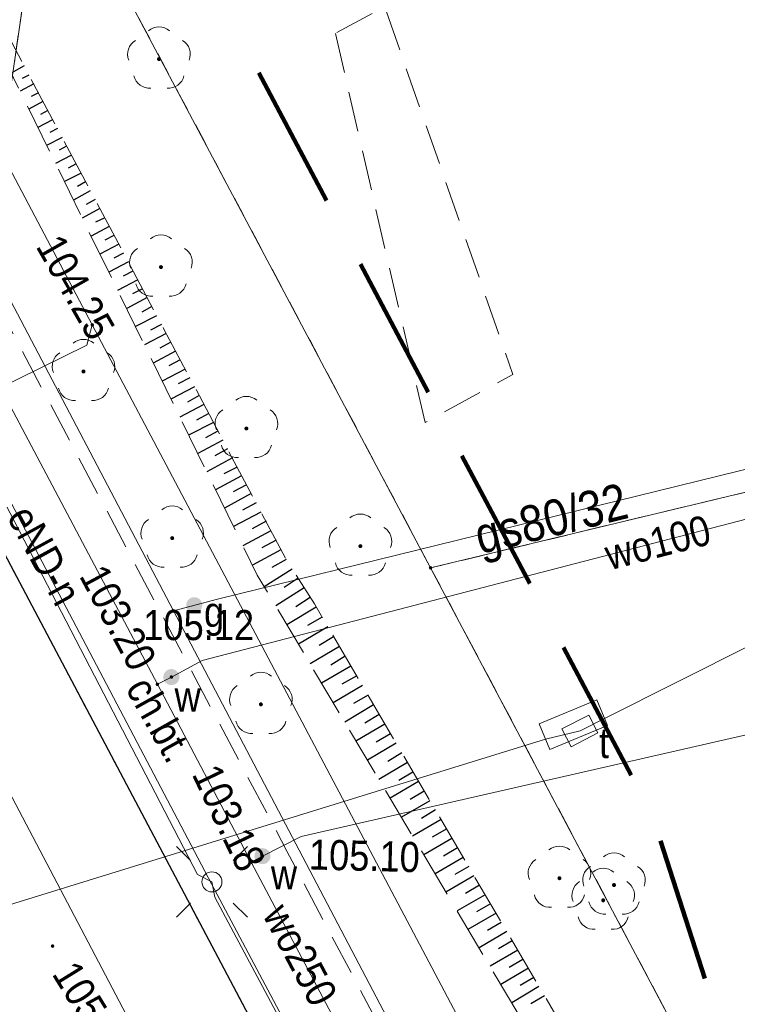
# Model space of a CAD drawing. Extents: x 7489187 to 7491099, y 5781939 to 5785132.
# Tile 195 of 217: x 7490457 to 7490475, y 5784342 to 5784366. Entities that reach past the tile are written whole.
import ezdxf
from ezdxf.enums import TextEntityAlignment as Align

# ---------------------------------------------------------------- set-up
doc = ezdxf.new("R2010")
doc.units = 0
doc.header["$MEASUREMENT"] = 0
for name, pattern in [('1.5_0.5', [2, 1.5, -0.5]), ('218-500', [1, 0.5, -0.5]), ('219-500', [0]), ('4', [1.8, 1.2, -0.6]), ('mz1.0_0.5', [1.5, 1, -0.5]), ('mz1.25_0.5', [1.75, 1.25, -0.5])]:
    doc.linetypes.add(name, pattern=pattern)
doc.layers.get('0').update_dxf_attribs({"linetype": 'CONTINUOUS', "lineweight": 5})
for name, color, linetype, transparency in [('0 Inne (niezydentyfikowane)', 7, 'CONTINUOUS', 0.8), ('203-Punkt załamania granicy działki nie stabilizowany', 7, 'CONTINUOUS', 0.8), ('218-Granica użytku', 7, 'CONTINUOUS', 0.8), ('219-Linia granicy', 7, 'CONTINUOUS', 0.8), ('583-Oś przewodu-SGPOD', 7, 'CONTINUOUS', 0.8), ('583-Oś przewodu-SGPOD-Atr17', 7, 'CONTINUOUS', 0.8), ('chodnik (powierzchnia)', 7, 'CONTINUOUS', 0.8), ('chodnik (powierzchnia)-Atr17', 7, 'CONTINUOUS', 0.8), ('drzewo liściaste (punkt)', 7, 'CONTINUOUS', 0.8), ('jezdnia (powierzchnia)', 7, 'CONTINUOUS', 0.8), ('komora podziemna - przewód telekomunikacyjny (powierzchnia)', 7, 'CONTINUOUS', 0.8), ('krawężnik (linia)', 7, 'CONTINUOUS', 0.8), ('latarnia (punkt)', 7, 'CONTINUOUS', 0.8), ('Obszar opracowania', 7, 'CONTINUOUS', 0.8), ('przewód elektroenergetyczny (linia)', 7, 'CONTINUOUS', 0.8), ('przewód elektroenergetyczny (linia)-Atr1', 7, 'CONTINUOUS', 0.8), ('przewód kanalizacyjny (linia)', 7, 'CONTINUOUS', 0.8), ('przewód telekomunikacyjny (linia)', 7, 'CONTINUOUS', 0.8), ('przewód wodociągowy (linia)', 7, 'CONTINUOUS', 0.8), ('przewód wodociągowy (linia)-Atr1', 7, 'CONTINUOUS', 0.8), ('punkt o określonej wysokości (sieć gazowa)', 7, 'CONTINUOUS', 0.8), ('punkt o określonej wysokości (sieć telekomunikacyjna)', 7, 'CONTINUOUS', 0.8), ('punkt o określonej wysokości (sieć telekomunikacyjna)-Atr2', 7, 'CONTINUOUS', 0.8), ('punkt o określonej wysokości (sieć wodociągowa)', 7, 'CONTINUOUS', 0.8), ('punkt o określonej wysokości (sieć wodociągowa)-Atr2', 7, 'CONTINUOUS', 0.8), ('punkt wysokościowy sztuczny', 7, 'CONTINUOUS', 0.8), ('punkt wysokościowy sztuczny-Atr2', 7, 'CONTINUOUS', 0.8), ('skarpa nieumocniona (powierzchnia)', 7, 'CONTINUOUS', 0.8), ('właz prostokątny - siec telekomunikacyjna (punkt)', 7, 'CONTINUOUS', 0.8), ('właz prostokątny - siec telekomunikacyjna (punkt)-Atr17', 7, 'CONTINUOUS', 0.8), ('zakrzewienie (powierzchnia)', 7, 'CONTINUOUS', 0.8), ('zasuwa - siec gazowa (punkt)', 7, 'CONTINUOUS', 0.8), ('zasuwa - siec gazowa (punkt)-Atr17', 7, 'CONTINUOUS', 0.8), ('zasuwa - siec wodociągowa (punkt)', 7, 'CONTINUOUS', 0.8), ('zasuwa - siec wodociągowa (punkt)-Atr17', 7, 'CONTINUOUS', 0.8)]:
    doc.layers.add(name, color=color, linetype=linetype, transparency=transparency)
doc.styles.get("Standard").update_dxf_attribs({"font": 'txt', "width": 0.75})

# ---------------------------------------------------------------- blocks, each defined once
blk = doc.blocks.new('203')
at = {"linetype": 'Continuous', "lineweight": 0}
h = blk.add_hatch(color=0, dxfattribs=at)
edge = h.paths.add_edge_path()
edge.add_arc((0, 0), 0.045, 0, 360)
blk = doc.blocks.new('PW01')
at = {"linetype": 'Continuous', "lineweight": 13}
h = blk.add_hatch(color=0, dxfattribs=at)
edge = h.paths.add_edge_path()
edge.add_arc((0, 0), 0.045, 0, 360)
blk = doc.blocks.new('US25')
at = {"linetype": 'Continuous', "lineweight": 0}
h = blk.add_hatch(color=0, dxfattribs=at)
edge = h.paths.add_edge_path()
edge.add_arc((0, 0), 0.2, 0, 360)
blk = doc.blocks.new('SM01')
at = {"color": 0, "linetype": 'Continuous', "lineweight": 13}
for p, q in [((-0.53, 0.531), (-0.883, 0.884)), ((0.531, 0.531), (0.884, 0.884)), ((-0.53, -0.53), (-0.883, -0.883)), ((0.531, -0.53), (0.884, -0.883))]:
    blk.add_line(p, q, dxfattribs=at)
blk.add_circle((0, 0), 0.25, dxfattribs=at)
blk = doc.blocks.new('OP021')
at = {"linetype": 'Continuous', "lineweight": 13}
h = blk.add_hatch(color=0, dxfattribs=at)
edge = h.paths.add_edge_path()
edge.add_arc((0, 0), 0.05, 0, 360)
at = {"color": 0, "linetype": 'Continuous', "lineweight": 13}
for centre, start, end in [((0, 0.4), 49.272, 130.728), ((-0.38, 0.124), 121.308, 202.548), ((0.38, 0.124), 337.452, 58.692), ((-0.235, -0.324), 193.221, 274.871), ((0.235, -0.324), 265.129, 346.779)]:
    blk.add_arc(centre, 0.4, start, end, dxfattribs=at)
blk = doc.blocks.new('US22B')
at = {"color": 0, "linetype": 'Continuous', "lineweight": 0}
blk.add_lwpolyline([(-0.375, -0.25), (0.375, -0.25), (0.375, 0.25), (-0.375, 0.25)], close=True, dxfattribs=at)
blk = doc.blocks.new('PW02')
at = {"linetype": 'Continuous', "lineweight": 13}
h = blk.add_hatch(color=0, dxfattribs=at)
edge = h.paths.add_edge_path()
edge.add_arc((0, 0), 0.045, 0, 360)

msp = doc.modelspace()

# ---------------------------------------------------------------- linework, layer by layer
at = {"layer": '0 Inne (niezydentyfikowane)', "color": 7, "linetype": 'Continuous', "lineweight": 25, "flags": 128}
for points in [[(7490457.52, 5784365.01), (7490457.2, 5784364.83)], [(7490457.64, 5784364.78), (7490457.47, 5784364.7)], [(7490457.76, 5784364.56), (7490457.42, 5784364.38)], [(7490457.88, 5784364.34), (7490457.7, 5784364.25)], [(7490457.99, 5784364.12), (7490457.64, 5784363.93)], [(7490458.23, 5784363.67), (7490457.86, 5784363.48)], [(7490458.11, 5784363.9), (7490457.93, 5784363.8)], [(7490458.35, 5784363.45), (7490458.16, 5784363.35)], [(7490458.47, 5784363.23), (7490458.08, 5784363.03)], [(7490458.58, 5784363.01), (7490458.39, 5784362.91)], [(7490458.7, 5784362.79), (7490458.3, 5784362.58)], [(7490458.82, 5784362.57), (7490458.62, 5784362.46)], [(7490458.94, 5784362.34), (7490458.53, 5784362.13)], [(7490459.05, 5784362.12), (7490458.85, 5784362.01)], [(7490459.17, 5784361.9), (7490458.75, 5784361.67)], [(7490459.41, 5784361.46), (7490458.97, 5784361.22)], [(7490459.29, 5784361.68), (7490459.07, 5784361.56)], [(7490459.53, 5784361.23), (7490459.3, 5784361.12)], [(7490459.64, 5784361.01), (7490459.19, 5784360.77)], [(7490459.76, 5784360.79), (7490459.53, 5784360.67)], [(7490459.88, 5784360.57), (7490459.41, 5784360.32)], [(7490460, 5784360.35), (7490459.76, 5784360.22)], [(7490460.12, 5784360.13), (7490459.63, 5784359.87)], [(7490460.23, 5784359.9), (7490459.99, 5784359.77)], [(7490460.35, 5784359.68), (7490459.85, 5784359.42)], [(7490460.47, 5784359.46), (7490460.22, 5784359.33)], [(7490460.59, 5784359.24), (7490460.08, 5784358.97)], [(7490460.7, 5784359.02), (7490460.45, 5784358.88)], [(7490460.82, 5784358.79), (7490460.3, 5784358.52)], [(7490460.94, 5784358.57), (7490460.67, 5784358.43)], [(7490461.06, 5784358.35), (7490460.52, 5784358.06)], [(7490461.18, 5784358.13), (7490460.9, 5784357.98)], [(7490461.29, 5784357.91), (7490460.74, 5784357.61)], [(7490461.41, 5784357.69), (7490461.13, 5784357.54)], [(7490461.53, 5784357.46), (7490460.96, 5784357.16)], [(7490461.65, 5784357.24), (7490461.36, 5784357.09)], [(7490461.77, 5784357.02), (7490461.18, 5784356.71)], [(7490461.88, 5784356.8), (7490461.59, 5784356.64)], [(7490462, 5784356.58), (7490461.4, 5784356.26)], [(7490462.12, 5784356.35), (7490461.82, 5784356.19)], [(7490462.24, 5784356.13), (7490461.62, 5784355.81)], [(7490462.35, 5784355.91), (7490462.04, 5784355.75)], [(7490462.47, 5784355.69), (7490461.85, 5784355.36)], [(7490462.59, 5784355.47), (7490462.27, 5784355.3)], [(7490462.71, 5784355.25), (7490462.07, 5784354.9)], [(7490462.83, 5784355.02), (7490462.5, 5784354.85)], [(7490462.94, 5784354.8), (7490462.29, 5784354.45)], [(7490463.18, 5784354.36), (7490462.51, 5784354)], [(7490463.06, 5784354.58), (7490462.73, 5784354.4)], [(7490463.3, 5784354.13), (7490462.96, 5784353.95)], [(7490463.42, 5784353.9), (7490462.74, 5784353.54)], [(7490463.55, 5784353.67), (7490463.2, 5784353.48)], [(7490463.67, 5784353.43), (7490462.97, 5784353.06)], [(7490463.8, 5784353.2), (7490463.44, 5784353.01)], [(7490463.92, 5784352.96), (7490463.21, 5784352.58)], [(7490464.05, 5784352.72), (7490463.69, 5784352.52)], [(7490464.2, 5784352.48), (7490463.5, 5784352.04)], [(7490464.35, 5784352.25), (7490464, 5784352.02)], [(7490464.5, 5784352.01), (7490463.79, 5784351.56)], [(7490464.65, 5784351.77), (7490464.29, 5784351.54)], [(7490464.8, 5784351.53), (7490464.07, 5784351.09)], [(7490464.95, 5784351.28), (7490464.58, 5784351.07)], [(7490465.09, 5784351.04), (7490464.36, 5784350.61)], [(7490465.23, 5784350.79), (7490464.87, 5784350.58)], [(7490465.38, 5784350.55), (7490464.65, 5784350.12)], [(7490465.52, 5784350.31), (7490465.16, 5784350.09)], [(7490465.66, 5784350.06), (7490464.93, 5784349.64)], [(7490465.81, 5784349.82), (7490465.44, 5784349.61)], [(7490465.95, 5784349.58), (7490465.22, 5784349.15)], [(7490466.09, 5784349.34), (7490465.73, 5784349.13)], [(7490466.23, 5784349.1), (7490465.51, 5784348.67)], [(7490466.37, 5784348.86), (7490466.01, 5784348.64)], [(7490466.51, 5784348.62), (7490465.79, 5784348.19)], [(7490466.65, 5784348.38), (7490466.29, 5784348.17)], [(7490466.79, 5784348.14), (7490466.08, 5784347.72)], [(7490466.93, 5784347.9), (7490466.58, 5784347.69)], [(7490467.07, 5784347.66), (7490466.36, 5784347.24)], [(7490467.21, 5784347.42), (7490466.86, 5784347.21)], [(7490467.35, 5784347.19), (7490466.64, 5784346.77)], [(7490467.49, 5784346.95), (7490467.14, 5784346.74)], [(7490467.63, 5784346.71), (7490466.92, 5784346.3)], [(7490467.77, 5784346.48), (7490467.42, 5784346.27)], [(7490467.91, 5784346.24), (7490467.2, 5784345.83)], [(7490468.05, 5784346.01), (7490467.69, 5784345.8)], [(7490468.18, 5784345.77), (7490467.48, 5784345.36)], [(7490468.32, 5784345.54), (7490467.97, 5784345.33)], [(7490468.46, 5784345.3), (7490467.76, 5784344.89)], [(7490468.6, 5784345.07), (7490468.25, 5784344.87)], [(7490468.73, 5784344.84), (7490468.03, 5784344.43)], [(7490468.87, 5784344.61), (7490468.52, 5784344.4)], [(7490469.01, 5784344.37), (7490468.31, 5784343.97)], [(7490469.14, 5784344.14), (7490468.79, 5784343.94)], [(7490469.28, 5784343.91), (7490468.58, 5784343.5)], [(7490469.41, 5784343.68), (7490469.07, 5784343.48)], [(7490469.55, 5784343.45), (7490468.86, 5784343.05)], [(7490469.68, 5784343.22), (7490469.34, 5784343.02)], [(7490469.82, 5784342.99), (7490469.13, 5784342.59)], [(7490469.95, 5784342.76), (7490469.61, 5784342.56)], [(7490470.09, 5784342.54), (7490469.4, 5784342.13)], [(7490470.22, 5784342.31), (7490469.88, 5784342.11)], [(7490470.35, 5784342.08), (7490469.67, 5784341.68)], [(7490470.49, 5784341.85), (7490470.15, 5784341.65)]]:
    msp.add_lwpolyline(points, dxfattribs=at)
at = {"layer": '218-Granica użytku', "color": 3, "linetype": '218-500', "lineweight": 18, "flags": 128}
for points in [[(7490451.25, 5784323.72), (7490458.07, 5784370.55)], [(7490458.07, 5784370.55), (7490451.25, 5784323.72)], [(7490458.07, 5784370.55), (7490467.65, 5784352.51)], [(7490467.65, 5784352.51), (7490458.07, 5784370.55)], [(7490467.65, 5784352.51), (7490481.55, 5784355.85)], [(7490481.55, 5784355.85), (7490467.65, 5784352.51)], [(7490487.01, 5784316.04), (7490467.65, 5784352.51)], [(7490467.65, 5784352.51), (7490487.01, 5784316.04)]]:
    msp.add_lwpolyline(points, dxfattribs=at)
at = {"layer": '219-Linia granicy', "color": 7, "linetype": '219-500', "lineweight": 18, "flags": 128}
for points in [[(7490458.07, 5784370.55), (7490451.25, 5784323.72)], [(7490458.07, 5784370.55), (7490467.65, 5784352.51)], [(7490467.65, 5784352.51), (7490481.55, 5784355.85)], [(7490487.01, 5784316.04), (7490467.65, 5784352.51)]]:
    msp.add_lwpolyline(points, dxfattribs=at)
at = {"layer": '583-Oś przewodu-SGPOD', "color": 52, "linetype": 'Continuous', "lineweight": 18, "flags": 128}
for points in [[(7490415.49, 5784438.86), (7490415.58, 5784438.75), (7490417.22, 5784435.04), (7490419.69, 5784430.5), (7490461.24, 5784351.44)], [(7490461.24, 5784351.44), (7490462.34, 5784351.73), (7490479.81, 5784356.02)], [(7490461.24, 5784351.44), (7490482.58, 5784310.82), (7490483.22, 5784310.14), (7490484.28, 5784309.5), (7490486.66, 5784308.8), (7490487.76, 5784308.18), (7490488.38, 5784307.37), (7490493.64, 5784298), (7490493.87, 5784297.7)]]:
    msp.add_lwpolyline(points, dxfattribs=at)
at = {"layer": 'chodnik (powierzchnia)', "color": 7, "linetype": 'mz1.0_0.5', "lineweight": 18, "flags": 128}
msp.add_lwpolyline([(7490449.49, 5784367.1), (7490463.26, 5784341.09), (7490478.57, 5784312.2), (7490480.97, 5784313.72), (7490465.74, 5784342.29), (7490464.069, 5784345.455), (7490451.95, 5784368.34), (7490442.958, 5784385.371), (7490438.82, 5784393.1), (7490435.63, 5784399.25), (7490437.33, 5784400.13), (7490435.16, 5784404.21), (7490433.39, 5784403.31), (7490416.6, 5784434.5), (7490414.41, 5784433.3), (7490427.02, 5784409.78), (7490426.99, 5784409.82), (7490430.89, 5784402.5), (7490429.44, 5784402.49), (7490430.43, 5784401.18), (7490431.36, 5784399.89), (7490432.48, 5784399.49)], close=True, dxfattribs=at)
at = {"layer": 'jezdnia (powierzchnia)', "color": 7, "linetype": '1.5_0.5', "lineweight": 18, "flags": 128}
msp.add_lwpolyline([(7490493.35, 5784270.83), (7490499.77, 5784274.09), (7490493.73, 5784285.36), (7490492.621, 5784287.291), (7490492.252, 5784288.22), (7490491.965, 5784289.178), (7490491.764, 5784290.157), (7490491.65, 5784291.15), (7490491.65, 5784292.28), (7490491.691, 5784293.292), (7490491.834, 5784294.281), (7490492.054, 5784295.256), (7490492.35, 5784296.211), (7490492.72, 5784297.14), (7490493.025, 5784297.777), (7490493.516, 5784298.648), (7490494.074, 5784299.478), (7490494.696, 5784300.261), (7490495.377, 5784300.992), (7490496.114, 5784301.668), (7490496.902, 5784302.284), (7490497.735, 5784302.836), (7490498.61, 5784303.32), (7490495.34, 5784308.14), (7490494.599, 5784307.691), (7490493.706, 5784307.24), (7490492.779, 5784306.866), (7490491.824, 5784306.57), (7490490.848, 5784306.354), (7490489.858, 5784306.22), (7490488.859, 5784306.168), (7490487.86, 5784306.2), (7490487.406, 5784306.242), (7490486.419, 5784306.397), (7490485.448, 5784306.637), (7490484.503, 5784306.961), (7490483.588, 5784307.365), (7490482.712, 5784307.847), (7490481.882, 5784308.403), (7490481.102, 5784309.029), (7490480.38, 5784309.72), (7490479.67, 5784310.533), (7490479.084, 5784311.342), (7490478.57, 5784312.2), (7490463.26, 5784341.09), (7490449.49, 5784367.1), (7490432.48, 5784399.49), (7490431.36, 5784399.89), (7490430.43, 5784401.18), (7490429.44, 5784402.49), (7490427.49, 5784404.98), (7490425.54, 5784407.29), (7490423.56, 5784409.54), (7490421.46, 5784411.7), (7490419.33, 5784413.8), (7490417.15, 5784415.87), (7490414.92, 5784417.89), (7490407.31, 5784424.39), (7490405.7, 5784425.76), (7490403.51, 5784427.79), (7490402.84, 5784428.52), (7490402.14, 5784429.55), (7490401.59, 5784430.64), (7490401.21, 5784431.65), (7490400.95, 5784432.63), (7490400.8, 5784433.59), (7490400.75, 5784434.8), (7490398.9, 5784433.41), (7490398.57, 5784434.42), (7490398.39, 5784435.78), (7490398.35, 5784437.3), (7490398.56, 5784438.62), (7490398.89, 5784439.77), (7490399.51, 5784441.22), (7490400.22, 5784442.42), (7490401.26, 5784443.54), (7490402.43, 5784444.54), (7490392.68, 5784441.86), (7490392.9, 5784440.88), (7490392.94, 5784439.85), (7490392.73, 5784438.87), (7490392.36, 5784437.96), (7490391.82, 5784437.13), (7490391.08, 5784436.43), (7490390.22, 5784435.88), (7490389.27, 5784435.54), (7490388.26, 5784435.39), (7490387.25, 5784435.46), (7490386.31, 5784435.73), (7490385.37, 5784436.21), (7490384.52, 5784436.93), (7490383.97, 5784437.63), (7490372.91, 5784432.64), (7490378.92, 5784428.22), (7490379.774, 5784428.739), (7490380.166, 5784428.946), (7490381.077, 5784429.357), (7490382.02, 5784429.69), (7490383.116, 5784429.969), (7490384.102, 5784430.136), (7490385.1, 5784430.2), (7490386.099, 5784430.161), (7490387.052, 5784430.027), (7490388.031, 5784429.823), (7490388.99, 5784429.54), (7490389.981, 5784429.156), (7490390.88, 5784428.719), (7490391.742, 5784428.212), (7490393.17, 5784426.96), (7490394.74, 5784425.56), (7490395.46, 5784424.98), (7490412.33, 5784410.59), (7490414.17, 5784408.86), (7490414.882, 5784408.158), (7490415.573, 5784407.435), (7490416.24, 5784406.69), (7490416.884, 5784405.925), (7490417.21, 5784405.52), (7490417.817, 5784404.725), (7490418.399, 5784403.912), (7490418.956, 5784403.082), (7490419.487, 5784402.234), (7490420.02, 5784401.32), (7490420.589, 5784400.498), (7490421.08, 5784399.627), (7490421.487, 5784398.714), (7490421.808, 5784397.768), (7490422, 5784396.99), (7490422.158, 5784396.003), (7490422.223, 5784395.005), (7490422.195, 5784394.006), (7490422.14, 5784393.46), (7490421.911, 5784392.487), (7490421.585, 5784391.542), (7490421.166, 5784390.635), (7490420.84, 5784390.06), (7490420.276, 5784389.235), (7490419.632, 5784388.47), (7490419.34, 5784388.17), (7490417.08, 5784386.72), (7490420.45, 5784375.62), (7490420.367, 5784376.449), (7490420.41, 5784377.447), (7490420.608, 5784378.426), (7490420.955, 5784379.363), (7490421.443, 5784380.235), (7490422.06, 5784381.02), (7490424.41, 5784382.28), (7490427.04, 5784383.51), (7490429.31, 5784383.84), (7490430.3, 5784383.71), (7490431.257, 5784383.421), (7490432.17, 5784382.97), (7490432.981, 5784382.387), (7490433.686, 5784381.679), (7490434.4, 5784380.63), (7490438.13, 5784373.51), (7490438.522, 5784372.591), (7490438.802, 5784371.631), (7490438.966, 5784370.645), (7490439.011, 5784369.647), (7490439.01, 5784369.61), (7490438.931, 5784368.614), (7490438.735, 5784367.634), (7490438.36, 5784366.53), (7490437.1, 5784364.34), (7490434.62, 5784361.99), (7490437.44, 5784356.36), (7490439.81, 5784357.56), (7490440.79, 5784357.94), (7490441.77, 5784358.135), (7490442.768, 5784358.18), (7490443.11, 5784358.16), (7490444.096, 5784357.999), (7490445.046, 5784357.69), (7490445.75, 5784357.35), (7490446.571, 5784356.781), (7490447.279, 5784356.077), (7490447.853, 5784355.26), (7490448.2, 5784354.55), (7490453.54, 5784345.1), (7490456.89, 5784338.8), (7490471.34, 5784310.89), (7490479.7, 5784296.05), (7490481.18, 5784293.46), (7490484.68, 5784287.36), (7490487.55, 5784281.94)], close=True, dxfattribs=at)
at = {"layer": 'komora podziemna - przewód telekomunikacyjny (powierzchnia)', "color": 30, "linetype": 'Continuous', "lineweight": 18, "flags": 128}
msp.add_lwpolyline([(7490470.357, 5784348.622), (7490471.789, 5784349.219), (7490472.054, 5784348.583), (7490470.622, 5784347.986)], close=True, dxfattribs=at)
at = {"layer": 'krawężnik (linia)', "color": 7, "linetype": 'Continuous', "lineweight": 25, "flags": 128}
msp.add_lwpolyline([(7490432.48, 5784399.49), (7490449.49, 5784367.1), (7490463.26, 5784341.09), (7490478.57, 5784312.2), (7490479.084, 5784311.342), (7490479.67, 5784310.533), (7490480.38, 5784309.72), (7490481.102, 5784309.029), (7490481.882, 5784308.403), (7490482.712, 5784307.847), (7490483.588, 5784307.365), (7490484.503, 5784306.961), (7490485.448, 5784306.637), (7490486.419, 5784306.397), (7490487.406, 5784306.242), (7490487.86, 5784306.2), (7490488.859, 5784306.168), (7490489.858, 5784306.22), (7490490.848, 5784306.354), (7490491.824, 5784306.57), (7490492.779, 5784306.866), (7490493.706, 5784307.24), (7490494.599, 5784307.691), (7490495.34, 5784308.14)], dxfattribs=at)
at = {"layer": 'Obszar opracowania', "color": 132, "linetype": '4', "lineweight": 200, "ltscale": 3, "flags": 128}
msp.add_lwpolyline([(7490308.01, 5784389.52), (7490316.37, 5784399.26), (7490368.28, 5784438.36), (7490379.98, 5784443.72), (7490392.84, 5784443.68), (7490403.31, 5784441.36), (7490411.83, 5784439.47), (7490423.51, 5784434.05), (7490431.84, 5784424.24), (7490448.06, 5784393.68), (7490473.16, 5784346.39), (7490476.39, 5784336.34), (7490475.94, 5784325.78), (7490471.85, 5784316.04), (7490464.65, 5784308.32), (7490428.65, 5784281.35), (7490426.2, 5784279.52), (7490416.78, 5784274.8), (7490406.31, 5784273.62), (7490396.08, 5784276.14), (7490387.35, 5784282.04), (7490363.54, 5784305.17), (7490313.51, 5784353.79), (7490306.43, 5784364.49), (7490304.48, 5784377.18)], close=True, dxfattribs=at)
at = {"layer": 'przewód elektroenergetyczny (linia)', "color": 1, "linetype": 'Continuous', "lineweight": 18, "flags": 128}
for points in [[(7490445.199, 5784376.91), (7490445.989, 5784375.41), (7490462.19, 5784344.64)], [(7490445.36, 5784376.64), (7490445.52, 5784376.2), (7490453.54, 5784360.85), (7490461.84, 5784344.87), (7490462.2, 5784344.69)], [(7490462.19, 5784344.64), (7490478.946, 5784313.125)], [(7490462.2, 5784344.69), (7490462.27, 5784344.31), (7490470.68, 5784328.56), (7490478.75, 5784313.42), (7490479.01, 5784312.99)]]:
    msp.add_lwpolyline(points, dxfattribs=at)
at = {"layer": 'przewód kanalizacyjny (linia)', "color": 34, "linetype": 'Continuous', "lineweight": 18, "flags": 128}
msp.add_lwpolyline([(7490453.696, 5784353.493), (7490467.716, 5784326.83), (7490476.933, 5784309.083)], dxfattribs=at)
at = {"layer": 'przewód telekomunikacyjny (linia)', "color": 30, "linetype": 'Continuous', "lineweight": 18, "flags": 128}
for points in [[(7490417.075, 5784438.476), (7490428.857, 5784416.117), (7490440.802, 5784393.449), (7490443.607, 5784388.125), (7490459.215, 5784358.559)], [(7490459.215, 5784358.559), (7490459.084, 5784358.053), (7490447.566, 5784352.388), (7490446.281, 5784339.064), (7490438.258, 5784288.206), (7490432.545, 5784250.775), (7490428.13, 5784220.748), (7490424.679, 5784193.628), (7490424.16, 5784193.016), (7490423.566, 5784191.625), (7490423.641, 5784190.847), (7490422.519, 5784183.421)], [(7490459.215, 5784358.559), (7490475.642, 5784327.502), (7490481.689, 5784315.919), (7490490.049, 5784299.909), (7490490.891, 5784298.295), (7490500.917, 5784279.422), (7490503.789, 5784274.015), (7490512.533, 5784257.426), (7490524.973, 5784233.825), (7490528.255, 5784227.599), (7490546.014, 5784193.957), (7490548.418, 5784189.393), (7490557.308, 5784172.517), (7490559.209, 5784168.886), (7490572.667, 5784143.182), (7490581.974, 5784125.555), (7490598.539, 5784116.812), (7490600.772, 5784115.633), (7490601.453, 5784114.874), (7490602.056, 5784113.649), (7490613.142, 5784071.967)], [(7490471.372, 5784348.453), (7490471.981, 5784348.759), (7490482.978, 5784354.281), (7490483.536, 5784354.405)], [(7490471.372, 5784348.453), (7490470.513, 5784348.247), (7490444.974, 5784340.355), (7490444.295, 5784340.405)]]:
    msp.add_lwpolyline(points, dxfattribs=at)
at = {"layer": 'przewód wodociągowy (linia)', "color": 5, "linetype": 'Continuous', "lineweight": 18, "flags": 128}
for points in [[(7490410.42, 5784445.39), (7490417.66, 5784431.66), (7490452.52, 5784365.31), (7490460.84, 5784349.61), (7490463.18, 5784345.18), (7490485.61, 5784302.84), (7490485.92, 5784302.31), (7490486.08, 5784302.09), (7490486.34, 5784301.4), (7490486.73, 5784300.69), (7490490.5, 5784293.41)], [(7490460.84, 5784349.61), (7490461.19, 5784349.79), (7490461.96, 5784350.2), (7490477.21, 5784354.16), (7490476.56, 5784357.74)], [(7490463.18, 5784345.18), (7490463.46, 5784345.33), (7490464.42, 5784345.82), (7490482.9, 5784350.04)]]:
    msp.add_lwpolyline(points, dxfattribs=at)
at = {"layer": 'skarpa nieumocniona (powierzchnia)', "color": 7, "linetype": 'mz1.25_0.5', "lineweight": 18, "flags": 128}
msp.add_lwpolyline([(7490452.209, 5784375.004), (7490463.331, 5784352.328), (7490486.731, 5784313.023), (7490491.554, 5784313.322), (7490489.62, 5784313.766), (7490487.261, 5784313.305), (7490464.753, 5784351.612), (7490464.055, 5784352.712), (7490461.005, 5784358.451)], close=True, dxfattribs=at)
at = {"layer": 'zakrzewienie (powierzchnia)', "color": 7, "linetype": 'mz1.0_0.5', "lineweight": 18, "flags": 128}
msp.add_lwpolyline([(7490465.276, 5784365.819), (7490467.512, 5784356.129), (7490469.7, 5784357.328), (7490466.502, 5784366.49)], close=True, dxfattribs=at)

# ---------------------------------------------------------------- block references
at = {"layer": '203-Punkt załamania granicy działki nie stabilizowany', "color": 7, "linetype": 'Continuous', "lineweight": 18}
msp.add_blockref('203', (7490467.65, 5784352.51), dxfattribs=at)
at = {"layer": 'drzewo liściaste (punkt)', "color": 94, "linetype": 'Continuous', "lineweight": 13}
for p in [(7490460.88, 5784365.18), (7490460.93, 5784360), (7490459, 5784357.4), (7490463.06, 5784355.98), (7490461.21, 5784353.25), (7490465.9, 5784353.05), (7490463.42, 5784349.11), (7490470.86, 5784344.78), (7490472.22, 5784344.61), (7490471.95, 5784344.23)]:
    msp.add_blockref('OP021', p, dxfattribs=at)
at = {"layer": 'latarnia (punkt)', "color": 7, "linetype": 'Continuous', "lineweight": 18}
msp.add_blockref('SM01', (7490462.2, 5784344.69), dxfattribs=at)
at = {"layer": 'punkt o określonej wysokości (sieć gazowa)', "color": 40, "linetype": 'Continuous', "lineweight": 13}
msp.add_blockref('PW01', (7490461.24, 5784351.44), dxfattribs=at)
at = {"layer": 'punkt o określonej wysokości (sieć telekomunikacyjna)', "color": 30, "linetype": 'Continuous', "lineweight": 13}
msp.add_blockref('PW01', (7490459.22, 5784358.56), dxfattribs=at)
at = {"layer": 'punkt o określonej wysokości (sieć wodociągowa)', "color": 5, "linetype": 'Continuous', "lineweight": 13}
for p in [(7490461.19, 5784349.79), (7490460.84, 5784349.61), (7490463.46, 5784345.33), (7490463.18, 5784345.18)]:
    msp.add_blockref('PW01', p, dxfattribs=at)
at = {"layer": 'punkt wysokościowy sztuczny', "color": 7, "linetype": 'Continuous', "lineweight": 13}
msp.add_blockref('PW02', (7490458.23, 5784343.09), dxfattribs=at)
at = {"layer": 'właz prostokątny - siec telekomunikacyjna (punkt)', "color": 7, "linetype": 'Continuous', "lineweight": 18, "rotation": 207.308}
msp.add_blockref('US22B', (7490471.37, 5784348.45), dxfattribs=at)
at = {"layer": 'zasuwa - siec gazowa (punkt)', "color": 7, "linetype": 'Continuous', "lineweight": 13, "rotation": 106.216}
msp.add_blockref('US25', (7490461.76, 5784351.58), dxfattribs=at)
at = {"layer": 'zasuwa - siec wodociągowa (punkt)', "color": 7, "linetype": 'Continuous', "lineweight": 13}
for p in [(7490461.19, 5784349.79), (7490463.46, 5784345.33)]:
    msp.add_blockref('US25', p, dxfattribs=at)

# ---------------------------------------------------------------- texts
at = {"layer": '583-Oś przewodu-SGPOD-Atr17', "color": 52, "width": 0.9}
msp.add_text('gs80/32', height=0.9, rotation=13.797, dxfattribs=at).set_placement((7490470.65, 5784353.74), align=Align.MIDDLE_CENTER)
at = {"layer": 'chodnik (powierzchnia)-Atr17', "color": 7, "width": 0.9}
msp.add_text('ch.bt.', height=0.75, rotation=299.258, dxfattribs=at).set_placement((7490460.899, 5784348.732), align=Align.MIDDLE_CENTER)
at = {"layer": 'przewód elektroenergetyczny (linia)-Atr1', "color": 1, "width": 0.9}
msp.add_text('eND-n', height=0.75, rotation=298.732, dxfattribs=at).set_placement((7490458.032, 5784352.821), align=Align.MIDDLE_CENTER)
at = {"layer": 'przewód wodociągowy (linia)-Atr1', "color": 5, "width": 0.9}
for s, rotation, p in [('wo100', 14.557, (7490472.02, 5784352.81)), ('wo250', -62.087, (7490463.779, 5784344.049))]:
    msp.add_text(s, height=0.75, rotation=rotation, dxfattribs=at).set_placement(p, align=Align.MIDDLE_LEFT)
at = {"layer": 'punkt o określonej wysokości (sieć telekomunikacyjna)-Atr2', "color": 30, "width": 0.9}
msp.add_text('104.25', height=0.75, rotation=299.624, dxfattribs=at).set_placement((7490458.125, 5784360.701), align=Align.MIDDLE_LEFT)
at = {"layer": 'punkt o określonej wysokości (sieć wodociągowa)-Atr2', "color": 5, "width": 0.9}
for s, rotation, p in [('103.20', 298.301, (7490458.88, 5784352.31)), ('103.18', 295.56, (7490461.69, 5784347.37)), ('105.10', 358.492, (7490464.61, 5784345))]:
    msp.add_text(s, height=0.75, rotation=rotation, dxfattribs=at).set_placement(p)
msp.add_text('105.12', height=0.75, dxfattribs=at).set_placement((7490460.49, 5784350.71))
at = {"layer": 'punkt wysokościowy sztuczny-Atr2', "color": 7, "width": 0.9}
msp.add_text('105.02', height=0.75, rotation=301.663, dxfattribs=at).set_placement((7490458.198, 5784342.397))
at = {"layer": 'właz prostokątny - siec telekomunikacyjna (punkt)-Atr17', "color": 7, "width": 0.9}
msp.add_text('t', height=0.75, dxfattribs=at).set_placement((7490471.846, 5784347.547), align=Align.BOTTOM_LEFT)
at = {"layer": 'zasuwa - siec gazowa (punkt)-Atr17', "color": 7, "width": 0.9}
msp.add_text('g', height=0.75, dxfattribs=at).set_placement((7490462.003, 5784350.813), align=Align.BOTTOM_LEFT)
at = {"layer": 'zasuwa - siec wodociągowa (punkt)-Atr17', "color": 7, "width": 0.9}
for p in [(7490461.27, 5784348.93), (7490463.67, 5784344.5)]:
    msp.add_text('w', height=0.75, dxfattribs=at).set_placement(p)

doc.saveas('drawing.dxf')
